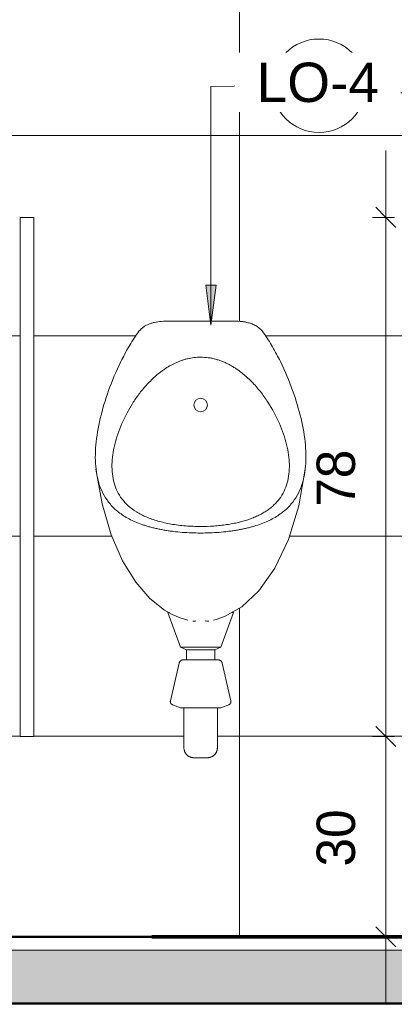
# Model space of a CAD drawing. Header units: metres. Extents: x -7.1 to 31.6, y -21.1 to 8.5.
# Tile 19 of 44: x 8.442 to 9.003, y -0.101 to 1.374. Entities that reach past the tile are written whole.
import ezdxf

# ---------------------------------------------------------------- set-up
doc = ezdxf.new("R2010")
doc.units = ezdxf.units.M
doc.linetypes.add('IMPORT-HIDDEN _4_', pattern=[0.005, 0.003333, -0.001667])
doc.linetypes.add('IMPORT-HIDDEN2 _4_', pattern=[0.0025, 0.001667, -0.000833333])
doc.layers.get('DEFPOINTS').update_dxf_attribs({"lineweight": 18})
for name, color, linetype, lineweight in [('A-ANNO-DIMS', 211, 'Continuous', 9), ('A-ANNO-DIMS-20', 211, 'Continuous', 9), ('A-ANNO-KEYN', 231, 'Continuous', 9), ('A-FLOR', 192, 'Continuous', 18), ('A-FLOR-MCUT', 51, 'Continuous', 18), ('A-FLOR-PATT', 8, 'Continuous', 18), ('A-WALL', 113, 'Continuous', 18), ('A-WALL-PATT', 111, 'Continuous', 35), ('ARQ-ALV-MEDIA', 7, 'Continuous', 18), ('ARQ-IND-SIMB', 7, 'Continuous', 18), ('ARQ-LAY-EQUIP', 7, 'Continuous', 18), ('ARQ-PISO-DESN', 7, 'Continuous', 18), ('ARQ-PROJECAO', 7, 'IMPORT-HIDDEN _4_', 18), ('base', 7, 'Continuous', 18), ('corpo', 250, 'Continuous', 25), ('COTAS', 7, 'Continuous', 18), ('cubas', 7, 'Continuous', 18), ('DETALHE', 7, 'Continuous', 18), ('DETALHES_CTR35', 7, 'Continuous', 18), ('ESQUADRIAS', 10, 'Continuous', 35), ('P-SANR-FIXT', 6, 'Continuous', 18), ('PAREDES', 50, 'Continuous', 70), ('Projeto da acquasoft Caldas NovasMOD_dwg', 8, 'Continuous', 18), ('sobre-tampo', 250, 'Continuous', 25)]:
    doc.layers.add(name, color=color, linetype=linetype, lineweight=lineweight)
doc.styles.add('Arial_2', font='arial.ttf', dxfattribs={"height": 0.059012})
doc.styles.add('Century Gothic_5', font='GOTHIC.TTF', dxfattribs={"height": 0.057484})
doc.dimstyles.new('_Cotas_detalhamento_3_mm_1', dxfattribs={"dimscale": 0.3048, "dimtxt": 0.06, "dimasz": 0.098425, "dimexe": 0.065617, "dimexo": 0.19685, "dimgap": 0.098425, "dimtad": 1, "dimdec": 0, "dimlfac": 100, "dimzin": 0, "dimdsep": 46, "dimtxsty": 'Century Gothic_5', "dimblk1": 'OBLIQUE', "dimblk2": 'OBLIQUE', "dimsah": 1, "dimcen": 0.09, "dimdle": 0.328084, "dimazin": 0, "dimtfac": 1, "dimtdec": 4, "dimtix": 1, "dimtmove": 0, "dimatfit": 3, "dimfxl": 1, "dimtvp": 1, "dimtolj": 1, "dimtzin": 0, "dimarcsym": 2})
doc.dimstyles.new('_Cotas_detalhamento_3_mm_2', dxfattribs={"dimscale": 0.3048, "dimtxt": 0.06, "dimasz": 0.098425, "dimexe": 0.065617, "dimexo": 0.19685, "dimgap": 0.098425, "dimtad": 1, "dimdec": 0, "dimlfac": 100, "dimzin": 0, "dimdsep": 46, "dimtxsty": 'Century Gothic_5', "dimblk1": 'OBLIQUE', "dimblk2": 'OBLIQUE', "dimsah": 1, "dimcen": 0.09, "dimdle": 0.328084, "dimazin": 0, "dimtfac": 1, "dimtdec": 4, "dimtix": 1, "dimtmove": 0, "dimatfit": 3, "dimfxl": 1, "dimtvp": 1, "dimtolj": 1, "dimtzin": 0, "dimarcsym": 2})

# ---------------------------------------------------------------- blocks, each defined once
blk = doc.blocks.new('Projeto da acquasoft Caldas NovasMOD_dwg_buffet-V5-Vista G_')
at = {"layer": 'base'}
for p, q in [((2.8215, 0), (5.8041, 0)), ((6.6102, 0), (3.6276, 0))]:
    blk.add_line(p, q, dxfattribs=at)
at = {"layer": 'corpo'}
for p, q in [((2.7866, 0), (5.7966, 0)), ((6.6451, 0), (3.6351, 0))]:
    blk.add_line(p, q, dxfattribs=at)
at = {"layer": 'COTAS'}
for p, q in [((2.7289, 0), (5.7836, 0)), ((6.7028, 0), (3.6481, 0)), ((4.4002, 0), (4.4293, 0)), ((4.4293, 0), (4.4002, 0)), ((4.5498, 0), (4.5789, 0)), ((4.5789, 0), (4.5498, 0))]:
    blk.add_line(p, q, dxfattribs=at)
at = {"layer": 'cubas', "flags": 128}
for points in [[(4.1431, 0), (3.9557, 0), (4.182, 0), (4.3694, 0)], [(4.2067, 0), (4.0194, 0), (4.2456, 0), (4.433, 0)], [(4.3517, 0), (4.1643, 0), (4.3906, 0), (4.578, 0)], [(4.4153, 0), (4.228, 0), (4.4542, 0), (4.6416, 0)], [(4.5603, 0), (4.3729, 0), (4.5992, 0), (4.7866, 0)], [(4.6239, 0), (4.4366, 0), (4.6628, 0), (4.8502, 0)], [(4.7689, 0), (4.5815, 0), (4.8078, 0), (4.9952, 0)], [(4.8325, 0), (4.6451, 0), (4.8714, 0), (5.0588, 0)], [(4.9775, 0), (4.7901, 0), (5.0164, 0), (5.2038, 0)]]:
    blk.add_lwpolyline(points, close=True, dxfattribs=at)
at = {"layer": 'sobre-tampo', "flags": 128}
for points in [[(4.6381, 0), (3.6835, 0), (3.4714, 0), (4.4259, 0)], [(5.0058, 0), (5.9604, 0), (5.7482, 0), (4.7936, 0)]]:
    blk.add_lwpolyline(points, close=True, dxfattribs=at)
at = {"layer": 'sobre-tampo', "linetype": 'IMPORT-HIDDEN2 _4_', "flags": 128}
blk.add_lwpolyline([(5.1295, 0), (4.9174, 0), (4.3022, 0), (4.5143, 0)], close=True, dxfattribs=at)
blk = doc.blocks.new('Projeto da acquasoft Caldas NovasMOD_dwg-1411832-Vista G_')
at = {"layer": 'ARQ-ALV-MEDIA'}
for p, q in [((3.9543, 0), (4.6855, 0)), ((6.4941, 0), (3.9559, 0)), ((4.0601, 0), (6.5982, 0)), ((4.312, 0), (4.2921, 0)), ((4.312, 0), (4.2921, 0)), ((4.6108, 0), (4.6855, 0))]:
    blk.add_line(p, q, dxfattribs=at)
at = {"layer": 'ARQ-ALV-MEDIA', "flags": 128}
for points in [[(3.9385, 0), (3.6397, 0), (3.565, 0), (3.6397, 0), (3.9572, 0), (4.3098, 0)], [(3.872, 0), (3.6479, 0), (3.8677, 0), (4.2921, 0)], [(3.9543, 0), (3.8796, 0), (3.8049, 0), (4.5361, 0), (3.8049, 0)]]:
    blk.add_lwpolyline(points, dxfattribs=at)
blk.add_lwpolyline([(4.312, 0), (4.6108, 0), (4.312, 0), (4.2456, 0), (4.4697, 0), (4.2456, 0)], close=True, dxfattribs=at)
at = {"layer": 'ARQ-IND-SIMB'}
blk.add_line((7.0776, 0), (0.5769, 0), dxfattribs=at)
blk.add_line((7.0776, 0), (0.5769, 0), dxfattribs=at)
at = {"layer": 'ARQ-LAY-EQUIP'}
for p, q in [((6.934, 0), (1.3606, 0)), ((4.6573, 0), (3.7313, 0)), ((4.7685, 0), (3.8425, 0))]:
    blk.add_line(p, q, dxfattribs=at)
at = {"layer": 'ARQ-LAY-EQUIP', "flags": 128}
for points in [[(6.934, 0), (1.3606, 0), (0.5769, 0)], [(5.2223, 0), (6.4825, 0), (6.0127, 0), (4.5671, 0)]]:
    blk.add_lwpolyline(points, dxfattribs=at)
at = {"layer": 'ARQ-PISO-DESN'}
for p, q in [((6.584, 0), (0.5769, 0)), ((6.934, 0), (1.404, 0)), ((4.484, 0), (3.434, 0)), ((3.434, 0), (7.0776, 0))]:
    blk.add_line(p, q, dxfattribs=at)
at = {"layer": 'ARQ-PISO-DESN', "flags": 128}
blk.add_lwpolyline([(1.75, 0), (4.8187, 0)], close=True, dxfattribs=at)
at = {"layer": 'ARQ-PROJECAO'}
for p, q in [((7.0776, 0), (1.684, 0)), ((7.0776, 0), (1.684, 0)), ((6.934, 0), (1.684, 0)), ((3.804, 0), (7.0776, 0))]:
    blk.add_line(p, q, dxfattribs=at)
at = {"layer": 'DEFPOINTS'}
blk.add_line((6.934, 0), (0.5769, 0), dxfattribs=at)
at = {"layer": 'DEFPOINTS', "flags": 128}
blk.add_lwpolyline([(1.154, 0), (5.084, 0), (5.284, 0)], dxfattribs=at)
at = {"layer": 'DETALHE'}
for p, q in [((0.584, 0), (7.0776, 0)), ((7.0776, 0), (0.734, 0)), ((7.0776, 0), (0.734, 0)), ((0.734, 0), (6.934, 0))]:
    blk.add_line(p, q, dxfattribs=at)
at = {"layer": 'DETALHES_CTR35'}
for p, q in [((6.934, 0), (0.584, 0)), ((0.584, 0), (6.934, 0)), ((6.934, 0), (0.6278, 0)), ((6.934, 0), (0.6278, 0)), ((6.934, 0), (0.7106, 0)), ((6.934, 0), (0.734, 0)), ((0.734, 0), (6.934, 0)), ((5.784, 0), (0.734, 0)), ((0.734, 0), (5.784, 0)), ((6.584, 0), (0.734, 0)), ((5.7836, 0), (2.7289, 0)), ((5.784, 0), (3.534, 0)), ((5.784, 0), (3.534, 0)), ((5.784, 0), (3.534, 0)), ((5.234, 0), (4.109, 0)), ((4.4378, 0), (4.4204, 0)), ((4.4204, 0), (4.4378, 0)), ((4.4378, 0), (4.4204, 0)), ((4.4204, 0), (4.4378, 0)), ((4.4936, 0), (4.4378, 0)), ((4.4378, 0), (4.4936, 0)), ((4.4936, 0), (4.4378, 0)), ((4.4378, 0), (4.4936, 0)), ((4.5713, 0), (4.4936, 0)), ((4.4936, 0), (4.5713, 0)), ((4.5713, 0), (4.4936, 0)), ((4.4936, 0), (4.5713, 0)), ((4.6704, 0), (4.5713, 0)), ((4.5713, 0), (4.6704, 0)), ((4.6704, 0), (4.5713, 0)), ((4.5713, 0), (4.6704, 0)), ((4.6704, 0), (4.7695, 0)), ((4.7695, 0), (4.6704, 0)), ((4.6704, 0), (4.7695, 0)), ((4.7695, 0), (4.6704, 0)), ((4.7695, 0), (4.8472, 0)), ((4.8472, 0), (4.7695, 0)), ((4.7695, 0), (4.8472, 0)), ((4.8472, 0), (4.7695, 0)), ((4.8472, 0), (4.903, 0))]:
    blk.add_line(p, q, dxfattribs=at)
at = {"layer": 'DETALHES_CTR35', "flags": 128}
blk.add_lwpolyline([(0.5769, 0), (6.934, 0), (0.584, 0)], dxfattribs=at)
for points in [[(0.6278, 0), (6.934, 0)], [(5.5855, 0), (1.2655, 0), (1.114, 0), (1.2625, 0), (5.5825, 0), (5.734, 0)], [(5.5855, 0), (1.2655, 0), (1.114, 0), (1.2625, 0), (5.5825, 0), (5.734, 0)]]:
    blk.add_lwpolyline(points, close=True, dxfattribs=at)
at = {"layer": 'ESQUADRIAS'}
for p, q in [((6.584, 0), (1.584, 0)), ((6.584, 0), (1.584, 0)), ((4.6999, 0), (3.7739, 0)), ((4.7258, 0), (3.7998, 0)), ((3.9942, 0), (6.534, 0)), ((6.5583, 0), (4.0185, 0))]:
    blk.add_line(p, q, dxfattribs=at)
at = {"layer": 'ESQUADRIAS', "flags": 128}
blk.add_lwpolyline([(4.9051, 0), (3.8822, 0), (3.8589, 0), (4.8818, 0)], dxfattribs=at)
at = {"layer": 'PAREDES'}
for p, q in [((4.484, 0), (5.484, 0)), ((5.484, 0), (4.484, 0)), ((5.484, 0), (4.484, 0)), ((4.484, 0), (5.484, 0)), ((5.484, 0), (4.484, 0)), ((4.484, 0), (5.484, 0)), ((5.334, 0), (4.634, 0)), ((4.634, 0), (5.334, 0)), ((5.334, 0), (4.634, 0)), ((4.634, 0), (5.334, 0)), ((5.084, 0), (4.634, 0)), ((4.634, 0), (5.334, 0)), ((4.9538, 0), (4.6573, 0))]:
    blk.add_line(p, q, dxfattribs=at)
at = {"layer": 'PAREDES', "flags": 128}
blk.add_lwpolyline([(4.9184, 0), (4.8187, 0), (4.9307, 0), (4.8187, 0), (4.9184, 0), (5.0435, 0)], close=True, dxfattribs=at)
blk.add_blockref('Projeto da acquasoft Caldas NovasMOD_dwg_buffet-V5-Vista G_', (0, 0))
blk = doc.blocks.new('MICTORIO - MICTORIO-417638-Vista G_')
at = {"layer": 'P-SANR-FIXT'}
for p, q in [((4.6058, 0.9224), (4.5088, 0.9224)), ((4.5082, 0.4856), (4.527, 0.4339)), ((4.5082, 0.4856), (4.5105, 0.4856)), ((4.5876, 0.4339), (4.6064, 0.4856)), ((4.6038, 0.4856), (4.6064, 0.4856)), ((4.527, 0.4339), (4.5362, 0.43)), ((4.527, 0.4339), (4.5573, 0.4339)), ((4.5362, 0.43), (4.5362, 0.415)), ((4.5362, 0.43), (4.5573, 0.43)), ((4.5573, 0.4339), (4.5876, 0.4339)), ((4.5573, 0.43), (4.5784, 0.43)), ((4.5784, 0.43), (4.5876, 0.4339)), ((4.5784, 0.415), (4.5784, 0.43)), ((4.525, 0.4099), (4.512, 0.3534)), ((4.6026, 0.3534), (4.5895, 0.4099)), ((4.5151, 0.3475), (4.5273, 0.3431)), ((4.5273, 0.3431), (4.5573, 0.3431)), ((4.5323, 0.3431), (4.5323, 0.2831)), ((4.5573, 0.3431), (4.5873, 0.3431)), ((4.5823, 0.2831), (4.5823, 0.3431)), ((4.5873, 0.3431), (4.5994, 0.3475))]:
    blk.add_line(p, q, dxfattribs=at)
at = {"layer": 'P-SANR-FIXT', "flags": 128}
for points in [[(4.5383, 0.4744), (4.5265, 0.4778), (4.5148, 0.4827), (4.5033, 0.4892), (4.4812, 0.5069), (4.46, 0.5314), (4.4404, 0.5632), (4.4233, 0.6024), (4.4096, 0.6486), (4.4006, 0.7007)], [(4.7139, 0.7007), (4.7042, 0.6454), (4.6886, 0.5951), (4.6681, 0.5522), (4.6443, 0.5185), (4.6187, 0.4944), (4.5928, 0.4796), (4.5805, 0.4754), (4.5763, 0.4744)], [(4.5458, 0.4729), (4.5469, 0.4729), (4.5492, 0.473), (4.5502, 0.4731)], [(4.5642, 0.4731), (4.5665, 0.473), (4.5688, 0.4729), (4.5696, 0.4729)], [(4.525, 0.4099), (4.5251, 0.4102), (4.5251, 0.4104), (4.5252, 0.4107), (4.5253, 0.4109), (4.5254, 0.4112), (4.5255, 0.4114), (4.5257, 0.4116), (4.5258, 0.4118), (4.5259, 0.4121), (4.5261, 0.4123), (4.5262, 0.4125), (4.5264, 0.4127), (4.5266, 0.4129), (4.5268, 0.4131), (4.527, 0.4133), (4.5272, 0.4134), (4.5274, 0.4136), (4.5276, 0.4138), (4.5278, 0.4139), (4.528, 0.4141), (4.5282, 0.4142), (4.5285, 0.4143), (4.5287, 0.4144), (4.5289, 0.4145), (4.5292, 0.4146), (4.5294, 0.4147), (4.5297, 0.4148), (4.5299, 0.4148), (4.5302, 0.4149), (4.5305, 0.4149), (4.5307, 0.415), (4.531, 0.415), (4.5313, 0.415), (4.5314, 0.415)], [(4.5573, 0.415), (4.5562, 0.415), (4.5552, 0.415), (4.5542, 0.415), (4.5532, 0.415), (4.5521, 0.415), (4.5511, 0.415), (4.5501, 0.415), (4.5491, 0.415), (4.5482, 0.415), (4.5472, 0.415), (4.5463, 0.415), (4.5453, 0.415), (4.5444, 0.415), (4.5435, 0.415), (4.5427, 0.415), (4.5418, 0.415), (4.541, 0.415), (4.5402, 0.415), (4.5395, 0.415), (4.5387, 0.415), (4.538, 0.415), (4.5373, 0.415), (4.5367, 0.415), (4.5361, 0.415), (4.5355, 0.415), (4.535, 0.415), (4.5345, 0.415), (4.534, 0.415), (4.5336, 0.415), (4.5332, 0.415), (4.5328, 0.415), (4.5325, 0.415), (4.5322, 0.415), (4.532, 0.415), (4.5318, 0.415), (4.5316, 0.415), (4.5315, 0.415), (4.5314, 0.415), (4.5314, 0.415), (4.5314, 0.415)], [(4.5314, 0.415), (4.5314, 0.415), (4.5315, 0.415), (4.5316, 0.415), (4.5317, 0.415), (4.5319, 0.415), (4.5321, 0.415), (4.5324, 0.415), (4.5327, 0.415), (4.5331, 0.415), (4.5335, 0.415), (4.5339, 0.415), (4.5343, 0.415), (4.5348, 0.415), (4.5354, 0.415), (4.5359, 0.415), (4.5365, 0.415), (4.5372, 0.415)], [(4.5831, 0.415), (4.5831, 0.415), (4.5831, 0.415), (4.583, 0.415), (4.5828, 0.415), (4.5826, 0.415), (4.5824, 0.415), (4.5821, 0.415), (4.5818, 0.415), (4.5815, 0.415), (4.5811, 0.415), (4.5807, 0.415), (4.5802, 0.415), (4.5797, 0.415), (4.5792, 0.415), (4.5786, 0.415), (4.578, 0.415), (4.5774, 0.415), (4.5767, 0.415), (4.576, 0.415), (4.5753, 0.415), (4.5745, 0.415), (4.5738, 0.415), (4.5729, 0.415), (4.5721, 0.415), (4.5712, 0.415), (4.5704, 0.415), (4.5695, 0.415), (4.5685, 0.415), (4.5676, 0.415), (4.5666, 0.415), (4.5657, 0.415), (4.5647, 0.415), (4.5637, 0.415), (4.5627, 0.415), (4.5617, 0.415), (4.5606, 0.415), (4.5596, 0.415), (4.5586, 0.415), (4.5576, 0.415), (4.5573, 0.415)], [(4.5776, 0.415), (4.5779, 0.415), (4.5785, 0.415), (4.579, 0.415), (4.5796, 0.415), (4.5801, 0.415), (4.5806, 0.415), (4.581, 0.415), (4.5814, 0.415), (4.5817, 0.415), (4.5821, 0.415), (4.5823, 0.415), (4.5826, 0.415), (4.5828, 0.415), (4.5829, 0.415), (4.583, 0.415), (4.5831, 0.415), (4.5831, 0.415), (4.5831, 0.415)], [(4.5831, 0.415), (4.5834, 0.415), (4.5837, 0.415), (4.5839, 0.415), (4.5842, 0.4149), (4.5844, 0.4149), (4.5847, 0.4148), (4.585, 0.4147), (4.5852, 0.4147), (4.5855, 0.4146), (4.5857, 0.4145), (4.5859, 0.4144), (4.5862, 0.4143), (4.5864, 0.4141), (4.5866, 0.414), (4.5868, 0.4139), (4.5871, 0.4137), (4.5873, 0.4135), (4.5875, 0.4134), (4.5877, 0.4132), (4.5879, 0.413), (4.588, 0.4128), (4.5882, 0.4126), (4.5884, 0.4124), (4.5885, 0.4122), (4.5887, 0.412), (4.5888, 0.4118), (4.5889, 0.4115), (4.5891, 0.4113), (4.5892, 0.4111), (4.5893, 0.4108), (4.5894, 0.4106), (4.5894, 0.4103), (4.5895, 0.4101), (4.5895, 0.4099)], [(4.5151, 0.3475), (4.5149, 0.3476), (4.5147, 0.3477), (4.5146, 0.3478), (4.5144, 0.3479), (4.5142, 0.348), (4.514, 0.3481), (4.5139, 0.3482), (4.5137, 0.3483), (4.5136, 0.3485), (4.5134, 0.3486), (4.5133, 0.3487), (4.5131, 0.3489), (4.513, 0.349), (4.5129, 0.3492), (4.5128, 0.3493), (4.5126, 0.3495), (4.5125, 0.3497), (4.5124, 0.3498), (4.5123, 0.35), (4.5123, 0.3502), (4.5122, 0.3504), (4.5121, 0.3506), (4.5121, 0.3508), (4.512, 0.351), (4.5119, 0.3511), (4.5119, 0.3513), (4.5119, 0.3515), (4.5119, 0.3517), (4.5118, 0.3519), (4.5118, 0.3521), (4.5118, 0.3523), (4.5118, 0.3525), (4.5119, 0.3527), (4.5119, 0.3529), (4.5119, 0.3531), (4.5119, 0.3533), (4.512, 0.3534)], [(4.6026, 0.3534), (4.6026, 0.3532), (4.6027, 0.353), (4.6027, 0.3528), (4.6027, 0.3526), (4.6027, 0.3524), (4.6027, 0.3522), (4.6027, 0.352), (4.6027, 0.3518), (4.6027, 0.3516), (4.6026, 0.3514), (4.6026, 0.3512), (4.6026, 0.351), (4.6025, 0.3508), (4.6024, 0.3506), (4.6024, 0.3504), (4.6023, 0.3502), (4.6022, 0.3501), (4.6021, 0.3499), (4.602, 0.3497), (4.6019, 0.3495), (4.6018, 0.3494), (4.6017, 0.3492), (4.6016, 0.3491), (4.6014, 0.3489), (4.6013, 0.3488), (4.6012, 0.3486), (4.601, 0.3485), (4.6009, 0.3484), (4.6007, 0.3482), (4.6005, 0.3481), (4.6004, 0.348), (4.6002, 0.3479), (4.6, 0.3478), (4.5998, 0.3477), (4.5997, 0.3476), (4.5995, 0.3476), (4.5994, 0.3475)], [(4.5473, 0.2681), (4.5467, 0.2681), (4.5461, 0.2682), (4.5455, 0.2682), (4.5449, 0.2683), (4.5443, 0.2684), (4.5437, 0.2686), (4.5431, 0.2687), (4.5426, 0.2689), (4.542, 0.2691), (4.5414, 0.2693), (4.5409, 0.2696), (4.5403, 0.2698), (4.5398, 0.2701), (4.5393, 0.2704), (4.5388, 0.2707), (4.5383, 0.2711), (4.5378, 0.2715), (4.5374, 0.2718), (4.5369, 0.2722), (4.5365, 0.2727), (4.5361, 0.2731), (4.5357, 0.2736), (4.5353, 0.274), (4.535, 0.2745), (4.5347, 0.275), (4.5343, 0.2755), (4.534, 0.2761), (4.5338, 0.2766), (4.5335, 0.2771), (4.5333, 0.2777), (4.5331, 0.2783), (4.5329, 0.2788), (4.5327, 0.2794), (4.5326, 0.28), (4.5325, 0.2806), (4.5324, 0.2812), (4.5323, 0.2818), (4.5323, 0.2824), (4.5323, 0.283), (4.5323, 0.2831)], [(4.5823, 0.2831), (4.5823, 0.2825), (4.5822, 0.2819), (4.5822, 0.2813), (4.5821, 0.2807), (4.582, 0.2801), (4.5818, 0.2796), (4.5817, 0.279), (4.5815, 0.2784), (4.5813, 0.2778), (4.5811, 0.2773), (4.5808, 0.2767), (4.5806, 0.2762), (4.5803, 0.2757), (4.58, 0.2752), (4.5797, 0.2747), (4.5793, 0.2742), (4.5789, 0.2737), (4.5786, 0.2732), (4.5781, 0.2728), (4.5777, 0.2724), (4.5773, 0.272), (4.5768, 0.2716), (4.5764, 0.2712), (4.5759, 0.2708), (4.5754, 0.2705), (4.5749, 0.2702), (4.5743, 0.2699), (4.5738, 0.2696), (4.5733, 0.2694), (4.5727, 0.2691), (4.5721, 0.2689), (4.5716, 0.2688), (4.571, 0.2686), (4.5704, 0.2685), (4.5698, 0.2683), (4.5692, 0.2683), (4.5686, 0.2682), (4.568, 0.2681), (4.5674, 0.2681), (4.5673, 0.2681)], [(4.5573, 0.2681), (4.5569, 0.2681), (4.5565, 0.2681), (4.5561, 0.2681), (4.5557, 0.2681), (4.5553, 0.2681), (4.5549, 0.2681), (4.5545, 0.2681), (4.5541, 0.2681), (4.5538, 0.2681), (4.5534, 0.2681), (4.553, 0.2681), (4.5527, 0.2681), (4.5523, 0.2681), (4.552, 0.2681), (4.5516, 0.2681), (4.5513, 0.2681), (4.551, 0.2681), (4.5507, 0.2681), (4.5504, 0.2681), (4.5501, 0.2681), (4.5498, 0.2681), (4.5496, 0.2681), (4.5493, 0.2681), (4.5491, 0.2681), (4.5489, 0.2681), (4.5486, 0.2681), (4.5485, 0.2681), (4.5483, 0.2681), (4.5481, 0.2681), (4.548, 0.2681), (4.5478, 0.2681), (4.5477, 0.2681), (4.5476, 0.2681), (4.5475, 0.2681), (4.5474, 0.2681), (4.5474, 0.2681), (4.5473, 0.2681), (4.5473, 0.2681), (4.5473, 0.2681), (4.5473, 0.2681)], [(4.5473, 0.2681), (4.5473, 0.2681), (4.5473, 0.2681), (4.5473, 0.2681), (4.5474, 0.2681), (4.5475, 0.2681), (4.5476, 0.2681), (4.5477, 0.2681), (4.5478, 0.2681), (4.5479, 0.2681), (4.5481, 0.2681), (4.5482, 0.2681), (4.5484, 0.2681), (4.5486, 0.2681), (4.5488, 0.2681), (4.549, 0.2681), (4.5493, 0.2681), (4.5495, 0.2681), (4.5498, 0.2681), (4.55, 0.2681), (4.5503, 0.2681), (4.5506, 0.2681), (4.5509, 0.2681), (4.5512, 0.2681), (4.5515, 0.2681), (4.5519, 0.2681), (4.5522, 0.2681), (4.5526, 0.2681), (4.5529, 0.2681), (4.5533, 0.2681), (4.5537, 0.2681), (4.554, 0.2681), (4.5544, 0.2681), (4.5548, 0.2681), (4.5552, 0.2681), (4.5556, 0.2681), (4.556, 0.2681), (4.5564, 0.2681), (4.5568, 0.2681), (4.5572, 0.2681), (4.5573, 0.2681)], [(4.5573, 0.2681), (4.5577, 0.2681), (4.5581, 0.2681), (4.5585, 0.2681), (4.5589, 0.2681), (4.5593, 0.2681), (4.5597, 0.2681), (4.56, 0.2681), (4.5604, 0.2681), (4.5608, 0.2681), (4.5612, 0.2681), (4.5615, 0.2681), (4.5619, 0.2681), (4.5622, 0.2681), (4.5626, 0.2681), (4.5629, 0.2681), (4.5632, 0.2681), (4.5636, 0.2681), (4.5639, 0.2681), (4.5642, 0.2681), (4.5644, 0.2681), (4.5647, 0.2681), (4.565, 0.2681), (4.5652, 0.2681), (4.5655, 0.2681), (4.5657, 0.2681), (4.5659, 0.2681), (4.5661, 0.2681), (4.5663, 0.2681), (4.5664, 0.2681), (4.5666, 0.2681), (4.5667, 0.2681), (4.5669, 0.2681), (4.567, 0.2681), (4.5671, 0.2681), (4.5671, 0.2681), (4.5672, 0.2681), (4.5672, 0.2681), (4.5673, 0.2681), (4.5673, 0.2681), (4.5673, 0.2681)], [(4.5673, 0.2681), (4.5673, 0.2681), (4.5672, 0.2681), (4.5672, 0.2681), (4.5671, 0.2681), (4.5671, 0.2681), (4.567, 0.2681), (4.5669, 0.2681), (4.5668, 0.2681), (4.5666, 0.2681), (4.5665, 0.2681), (4.5663, 0.2681), (4.5661, 0.2681), (4.566, 0.2681), (4.5657, 0.2681), (4.5655, 0.2681), (4.5653, 0.2681), (4.565, 0.2681), (4.5648, 0.2681), (4.5645, 0.2681), (4.5642, 0.2681), (4.5639, 0.2681), (4.5636, 0.2681), (4.5633, 0.2681), (4.563, 0.2681), (4.5627, 0.2681), (4.5623, 0.2681), (4.562, 0.2681), (4.5616, 0.2681), (4.5613, 0.2681), (4.5609, 0.2681), (4.5605, 0.2681), (4.5601, 0.2681), (4.5598, 0.2681), (4.5594, 0.2681), (4.559, 0.2681), (4.5586, 0.2681), (4.5582, 0.2681), (4.5578, 0.2681), (4.5574, 0.2681), (4.5573, 0.2681)]]:
    blk.add_lwpolyline(points, dxfattribs=at)
at = {"layer": 'P-SANR-FIXT'}
for start, end in [(0, 180), (180, 0)]:
    blk.add_arc((4.5573, 0.7967), 0.01, start, end, dxfattribs=at)
for points, knots in [([(4.4631, 0.905), (4.4653, 0.9079), (4.4689, 0.9116), (4.4742, 0.9154), (4.4786, 0.9176), (4.4825, 0.919), (4.4856, 0.9199), (4.4905, 0.9211), (4.4991, 0.9223), (4.5073, 0.9224), (4.5121, 0.9223)], [-1, -1, -1, -1, -0.8928571, -0.8392857, -0.7857143, -0.7321429, -0.7053571, -0.6785714, -0.5714286, -0.4285714, -0.4285714, -0.4285714, -0.4285714]), ([(4.6024, 0.9223), (4.6072, 0.9224), (4.6143, 0.9223), (4.6233, 0.9212), (4.6287, 0.92), (4.6328, 0.9187), (4.6359, 0.9175), (4.6389, 0.9161), (4.6445, 0.9128), (4.6485, 0.9089), (4.6514, 0.905)], [-0.5714286, -0.5714286, -0.5714286, -0.5714286, -0.4285714, -0.3571429, -0.2857143, -0.25, -0.2142857, -0.1785714, -0.1428571, 0, 0, 0, 0]), ([(4.5573, 0.6049), (4.5526, 0.6049), (4.5433, 0.605), (4.5298, 0.6058), (4.5187, 0.6069), (4.51, 0.6081), (4.5036, 0.6091), (4.4975, 0.6102), (4.4914, 0.6115), (4.4856, 0.6128), (4.4799, 0.6143), (4.4744, 0.616), (4.4674, 0.6183), (4.4558, 0.6229), (4.4414, 0.6305), (4.4274, 0.6415), (4.4166, 0.6541), (4.4087, 0.6683), (4.4033, 0.6837), (4.3993, 0.7059), (4.3993, 0.7363), (4.4061, 0.7761), (4.4186, 0.8184), (4.4339, 0.8547), (4.4492, 0.8837), (4.4583, 0.898), (4.4631, 0.905)], [-1, -1, -1, -1, -0.975, -0.95, -0.925, -0.9125, -0.9, -0.8875, -0.875, -0.8625, -0.85, -0.8375, -0.825, -0.8, -0.75, -0.7, -0.65, -0.6, -0.55, -0.5, -0.4, -0.3, -0.2, -0.1, -0.05, 0, 0, 0, 0]), ([(4.6514, 0.905), (4.6563, 0.898), (4.6653, 0.8837), (4.6807, 0.8547), (4.6959, 0.8184), (4.7085, 0.7761), (4.7152, 0.7363), (4.7153, 0.7059), (4.7112, 0.6837), (4.7059, 0.6683), (4.698, 0.6541), (4.6872, 0.6415), (4.6732, 0.6305), (4.6587, 0.6229), (4.6455, 0.6177), (4.6365, 0.6148), (4.629, 0.6128), (4.6231, 0.6115), (4.6171, 0.6102), (4.6109, 0.6091), (4.6046, 0.6081), (4.5959, 0.6069), (4.5848, 0.6058), (4.5712, 0.605), (4.562, 0.6049), (4.5573, 0.6049)], [-1, -1, -1, -1, -0.95, -0.9, -0.8, -0.7, -0.6, -0.5, -0.45, -0.4, -0.35, -0.3, -0.25, -0.2, -0.175, -0.15, -0.1375, -0.125, -0.1125, -0.1, -0.0875, -0.075, -0.05, -0.025, 0, 0, 0, 0]), ([(4.5573, 0.6147), (4.5496, 0.6147), (4.5384, 0.6151), (4.5237, 0.6166), (4.5131, 0.6182), (4.503, 0.6203), (4.4901, 0.6235), (4.4755, 0.6287), (4.4606, 0.6364), (4.4485, 0.6455), (4.439, 0.6559), (4.4297, 0.6712), (4.4238, 0.6929), (4.4246, 0.7218), (4.4322, 0.7529), (4.4435, 0.779), (4.4551, 0.7991), (4.463, 0.8106), (4.4701, 0.8196), (4.4758, 0.8262), (4.4819, 0.8326), (4.4884, 0.8389), (4.4942, 0.8438), (4.4991, 0.8475), (4.5042, 0.8511), (4.5094, 0.8545), (4.515, 0.8575), (4.5207, 0.8603), (4.5267, 0.8628), (4.5329, 0.8649), (4.5392, 0.8665), (4.5472, 0.8679), (4.5539, 0.8683), (4.5573, 0.8684)], [0, 0, 0, 0, 0.043478, 0.065217, 0.086957, 0.108696, 0.130435, 0.173913, 0.217391, 0.26087, 0.304348, 0.347826, 0.434783, 0.521739, 0.608696, 0.695652, 0.733696, 0.771739, 0.790761, 0.809783, 0.828804, 0.847826, 0.866848, 0.876359, 0.88587, 0.904891, 0.914402, 0.923913, 0.942935, 0.952446, 0.961957, 0.980978, 1, 1, 1, 1]), ([(4.5573, 0.8684), (4.5611, 0.8683), (4.5668, 0.8679), (4.5742, 0.8667), (4.5796, 0.8654), (4.5849, 0.8638), (4.5902, 0.8619), (4.5953, 0.8596), (4.6002, 0.8572), (4.6049, 0.8546), (4.6094, 0.8517), (4.6138, 0.8487), (4.6181, 0.8455), (4.6222, 0.8423), (4.6274, 0.8377), (4.6336, 0.8318), (4.6404, 0.8244), (4.6489, 0.8142), (4.6619, 0.7958), (4.6762, 0.7689), (4.687, 0.7372), (4.6913, 0.707), (4.6888, 0.684), (4.6825, 0.6674), (4.6758, 0.6563), (4.6687, 0.6483), (4.6622, 0.6427), (4.6569, 0.6387), (4.651, 0.635), (4.6446, 0.6316), (4.6377, 0.6285), (4.6278, 0.6246), (4.617, 0.6215), (4.6053, 0.6189), (4.5962, 0.6174), (4.5867, 0.6162), (4.5739, 0.615), (4.564, 0.6147), (4.5573, 0.6147)], [0, 0, 0, 0, 0.021739, 0.032609, 0.043478, 0.054348, 0.065217, 0.076087, 0.086957, 0.097826, 0.108696, 0.119565, 0.130435, 0.141304, 0.152174, 0.173913, 0.195652, 0.217391, 0.26087, 0.347826, 0.434783, 0.521739, 0.608696, 0.652174, 0.695652, 0.733696, 0.752717, 0.771739, 0.790761, 0.809783, 0.828804, 0.847826, 0.88587, 0.904891, 0.923913, 0.942935, 0.961957, 1, 1, 1, 1])]:
    blk.add_open_spline(points, degree=3, knots=knots, dxfattribs=at)
blk = doc.blocks.new('DIMBLOCK36-Vista G_')
at = {"layer": 'A-ANNO-DIMS-20', "lineweight": 18}
for p, q in [((8.9905, 0.3), (8.9755, 0.315)), ((8.9905, 0.3), (9.0055, 0.285)), ((8.9905, 0), (8.9755, 0.015)), ((8.9905, 0), (9.0055, -0.015))]:
    blk.add_line(p, q, dxfattribs=at)
at = {"layer": 'A-ANNO-DIMS-20'}
for p, q in [((9.0033, 0.3), (8.9705, 0.3)), ((8.9905, -0.1), (8.9905, 0.3)), ((8.9905, 0.3), (9.0033, 0.3)), ((9.0293, 0), (8.9705, 0)), ((8.9905, 0), (9.0293, 0))]:
    blk.add_line(p, q, dxfattribs=at)
at = {"layer": 'A-ANNO-DIMS-20', "color": 0, "insert": (8.8869, 0.1052), "char_height": 0.05748, "width": 0.107429, "attachment_point": 1, "rotation": 90, "line_spacing_factor": 0.984117, "style": 'Century Gothic_5'}
blk.add_mtext('30', dxfattribs=at)
blk = doc.blocks.new('_Oblique')
at = {"color": 0, "linetype": 'ByBlock', "lineweight": -2}
blk.add_line((-0.5, -0.5), (0.5, 0.5), dxfattribs=at)
blk = doc.blocks.new('DIMBLOCK37-Vista G_')
at = {"layer": 'A-ANNO-DIMS-20'}
for p, q in [((8.9905, 0.3), (8.9905, 1.1779)), ((9.0033, 1.0779), (8.9705, 1.0779)), ((8.9905, 1.0779), (9.0033, 1.0779)), ((9.0033, 0.3), (8.9705, 0.3)), ((8.9905, 0.3), (9.0033, 0.3))]:
    blk.add_line(p, q, dxfattribs=at)
at = {"layer": 'A-ANNO-DIMS-20', "lineweight": 18}
for p, q in [((8.9905, 1.0779), (8.9755, 1.0929)), ((8.9905, 1.0779), (9.0055, 1.0629)), ((8.9905, 0.3), (8.9755, 0.315)), ((8.9905, 0.3), (9.0055, 0.285))]:
    blk.add_line(p, q, dxfattribs=at)
at = {"layer": 'A-ANNO-DIMS-20', "color": 0, "insert": (8.8869, 0.6442), "char_height": 0.05748, "width": 0.107429, "attachment_point": 1, "rotation": 90, "line_spacing_factor": 0.984117, "style": 'Century Gothic_5'}
blk.add_mtext('78', dxfattribs=at)
blk = doc.blocks.new('M_Identificador de nota-chave - Texto da nota-chave-86548-Vista G_')
at = {"layer": 'A-ANNO-KEYN'}
blk.add_circle((1.045, 2.3091), 0.07, dxfattribs=at)
blk = doc.blocks.new('DIMBLOCK39-Vista G_')
at = {"layer": 'A-ANNO-DIMS-20'}
for p, q in [((9.0833, 1.1379), (9.0833, 1.2845)), ((9.5333, 1.1472), (9.5333, 1.2845)), ((8.9833, 1.2645), (9.5333, 1.2645)), ((9.0833, 1.2645), (9.0833, 1.1379)), ((9.5333, 1.2645), (9.5333, 1.1472))]:
    blk.add_line(p, q, dxfattribs=at)
at = {"layer": 'A-ANNO-DIMS-20', "lineweight": 18}
for p, q in [((9.0833, 1.2645), (9.0983, 1.2795)), ((9.5333, 1.2645), (9.5483, 1.2795)), ((9.0833, 1.2645), (9.0683, 1.2495)), ((9.5333, 1.2645), (9.5183, 1.2495))]:
    blk.add_line(p, q, dxfattribs=at)
at = {"layer": 'A-ANNO-DIMS-20', "color": 0, "insert": (9.2635, 1.3681), "char_height": 0.05748, "width": 0.107429, "attachment_point": 1, "line_spacing_factor": 0.984117, "style": 'Century Gothic_5'}
blk.add_mtext('45', dxfattribs=at)

msp = doc.modelspace()

# ---------------------------------------------------------------- hatches: boundary and pattern name
at = {"layer": 'A-ANNO-KEYN'}
msp.add_hatch(color=256, dxfattribs=at).paths.add_polyline_path([(8.7287, 0.9164), (8.7366, 0.9764), (8.7208, 0.9764)], flags=0)
at = {"layer": 'A-FLOR-PATT'}
for points in [[(10.4211, -0.1), (11.0833, -0.1), (11.0833, -0.02), (4.7333, -0.02), (4.7333, -0.1), (9.6085, -0.1)], [(8.3896, -0.1013), (11.2336, -0.1013), (11.2336, -0.1), (4.7329, -0.1), (4.7329, -0.1013), (7.9833, -0.1013)]]:
    msp.add_hatch(color=256, dxfattribs=at).paths.add_polyline_path(points, flags=0)
at = {"layer": 'A-WALL-PATT', "lineweight": 18}
h = msp.add_hatch(dxfattribs=at)
h.set_pattern_fill('FP_7', color=256, style=0, pattern_type=2)
h.set_pattern_definition([(0, (-2.629, -0.3), (0, 0.3), []), (90, (-2.629, -0.3), (-0.6, 4e-17), [])])
h.paths.add_polyline_path([(10.9192, 0), (11.0833, 0), (11.0833, 0.75), (10.8499, 0.75), (10.8461, 0.7053), (10.8451, 0.6998), (10.8431, 0.6947), (10.842, 0.6927), (10.8383, 0.6887), (10.8339, 0.686), (10.83, 0.6847), (10.8238, 0.6841), (10.4398, 0.6843), (10.4344, 0.6854), (10.4309, 0.687), (10.4288, 0.6884), (10.4263, 0.6907), (10.423, 0.6955), (10.4211, 0.7015), (10.4204, 0.7053), (10.4166, 0.75), (9.7499, 0.75), (9.7461, 0.7053), (9.7451, 0.6998), (9.7431, 0.6947), (9.742, 0.6927), (9.7383, 0.6887), (9.7339, 0.686), (9.73, 0.6847), (9.7238, 0.6841), (9.3398, 0.6843), (9.3344, 0.6854), (9.3309, 0.687), (9.3288, 0.6884), (9.3263, 0.6907), (9.323, 0.6955), (9.3211, 0.7011), (9.3204, 0.7053), (9.3166, 0.75), (9.0833, 0.75), (9.0833, 0.3), (9.0633, 0.3), (9.0633, 1.0779), (9.0833, 1.0779), (9.0833, 1.8), (6.8833, 1.8), (6.8833, 0.55), (7.8233, 0.55), (7.8233, 1.0779), (7.8433, 1.0779), (7.8433, 0.3), (7.8233, 0.3), (7.8233, 0.5), (6.8833, 0.5), (6.8833, 0), (10.8999, 0)], flags=0)
h.paths.add_polyline_path([(10.9399, 0.1557), (10.8599, 0.1557), (10.8626, 0.1764), (10.8706, 0.1957), (10.8833, 0.2122), (10.8999, 0.225), (10.9192, 0.233), (10.9399, 0.2357), (10.9399, 0.1764)], flags=0)
h.paths.add_polyline_path([(10.9399, 0.0757), (10.9399, 0.1557), (11.0199, 0.1557), (11.0172, 0.135), (11.0092, 0.1157), (10.9965, 0.0991), (10.9799, 0.0864), (10.9606, 0.0784)], flags=0)
h.paths.add_polyline_path([(10.8099, 0.1207), (10.7608, 0.1551), (10.8099, 0.1895)], flags=0)
h.paths.add_polyline_path([(8.1033, 0.2681), (8.1044, 0.2683), (8.1004, 0.2681), (8.081, 0.2683), (8.0797, 0.2686), (8.0774, 0.2693), (8.0736, 0.2718), (8.0708, 0.275), (8.0692, 0.2789), (8.0683, 0.2832), (8.0683, 0.3431), (8.0633, 0.3431), (8.0511, 0.3475), (8.0494, 0.3489), (8.0488, 0.3499), (8.0482, 0.3518), (8.048, 0.3534), (8.0612, 0.4102), (8.0637, 0.4136), (8.0647, 0.4142), (8.0674, 0.415), (8.0722, 0.415), (8.072, 0.4301), (8.063, 0.4339), (8.0442, 0.4856), (8.0453, 0.4858), (8.03, 0.4959), (8.0183, 0.5061), (8.0093, 0.5154), (8.0065, 0.5184), (7.9884, 0.5428), (7.9726, 0.5713), (7.963, 0.5934), (7.9528, 0.6225), (7.9451, 0.6523), (7.9405, 0.6739), (7.9366, 0.7005), (7.9356, 0.7182), (7.9365, 0.7374), (7.939, 0.7563), (7.9432, 0.777), (7.9498, 0.801), (7.9556, 0.8186), (7.964, 0.8402), (7.974, 0.862), (7.9856, 0.8837), (7.9991, 0.905), (8.0089, 0.9144), (8.0209, 0.9197), (8.0341, 0.9219), (8.0481, 0.9223), (8.1385, 0.9223), (8.1525, 0.9219), (8.1657, 0.9197), (8.1776, 0.9144), (8.1875, 0.905), (8.201, 0.8837), (8.2126, 0.862), (8.2225, 0.8402), (8.2316, 0.8167), (8.2383, 0.7959), (8.2435, 0.7765), (8.248, 0.7531), (8.2501, 0.7368), (8.2509, 0.7182), (8.2499, 0.7004), (8.2448, 0.6678), (8.2372, 0.6348), (8.2357, 0.6283), (8.2251, 0.5974), (8.2191, 0.582), (8.2081, 0.5598), (8.1988, 0.5438), (8.1894, 0.5299), (8.1779, 0.5157), (8.1644, 0.5028), (8.1576, 0.4967), (8.1414, 0.4856), (8.1424, 0.4856), (8.1236, 0.4339), (8.1144, 0.43), (8.1146, 0.415), (8.1197, 0.4149), (8.1221, 0.4141), (8.123, 0.4136), (8.1255, 0.4099), (8.1386, 0.3534), (8.1378, 0.3498), (8.1365, 0.3483), (8.1348, 0.3473), (8.1231, 0.3431), (8.1183, 0.3431), (8.1183, 0.2831), (8.1168, 0.2766), (8.1146, 0.2735), (8.1111, 0.2704), (8.1089, 0.2693), (8.1064, 0.2685), (8.1037, 0.2682)], flags=0)
h.paths.add_polyline_path([(8.7046, 0.2681), (8.6997, 0.2686), (8.697, 0.2696), (8.6936, 0.2718), (8.6908, 0.275), (8.6892, 0.2789), (8.6883, 0.2832), (8.6883, 0.3431), (8.6833, 0.3431), (8.6711, 0.3475), (8.6694, 0.3489), (8.6688, 0.3499), (8.6682, 0.3518), (8.668, 0.3534), (8.6812, 0.4102), (8.6837, 0.4136), (8.6847, 0.4142), (8.6874, 0.415), (8.6922, 0.415), (8.6922, 0.43), (8.683, 0.4339), (8.6642, 0.4856), (8.6653, 0.4858), (8.65, 0.4959), (8.6383, 0.5061), (8.6293, 0.5154), (8.6265, 0.5184), (8.6084, 0.5428), (8.5926, 0.5713), (8.5822, 0.5957), (8.5728, 0.6225), (8.5651, 0.6523), (8.5605, 0.6739), (8.5566, 0.7005), (8.5556, 0.7182), (8.5565, 0.7374), (8.559, 0.7563), (8.5632, 0.777), (8.5698, 0.801), (8.5756, 0.8186), (8.584, 0.8402), (8.594, 0.862), (8.6056, 0.8837), (8.6191, 0.905), (8.6289, 0.9144), (8.6409, 0.9197), (8.6541, 0.9219), (8.6681, 0.9223), (8.7585, 0.9223), (8.7725, 0.9219), (8.7857, 0.9197), (8.7976, 0.9144), (8.8075, 0.905), (8.821, 0.8837), (8.8326, 0.862), (8.8425, 0.8402), (8.8516, 0.8167), (8.8583, 0.7959), (8.8635, 0.7765), (8.868, 0.7531), (8.8701, 0.7368), (8.8709, 0.7182), (8.8699, 0.7004), (8.8648, 0.6678), (8.8615, 0.6529), (8.8557, 0.6283), (8.8451, 0.5974), (8.8391, 0.582), (8.8281, 0.5598), (8.8188, 0.5438), (8.8094, 0.5299), (8.7979, 0.5157), (8.7844, 0.5028), (8.7776, 0.4967), (8.7614, 0.4856), (8.7624, 0.4856), (8.7436, 0.4339), (8.7344, 0.43), (8.7344, 0.415), (8.7397, 0.4149), (8.7419, 0.4142), (8.743, 0.4136), (8.7455, 0.4099), (8.7586, 0.3534), (8.7578, 0.3498), (8.7565, 0.3483), (8.7548, 0.3473), (8.7431, 0.3431), (8.7383, 0.3431), (8.7383, 0.2831), (8.7368, 0.2766), (8.7346, 0.2735), (8.7311, 0.2704), (8.7289, 0.2693), (8.7264, 0.2685), (8.7219, 0.2681), (8.7056, 0.2681)], flags=0)
h.paths.add_polyline_path([(8.4433, 0.3), (8.4433, 1.0779), (8.4633, 1.0779), (8.4633, 0.3)], flags=0)
h.paths.add_polyline_path([(10.9749, 0.3057), (10.9049, 0.3057), (10.9399, 0.3557)], flags=0)
h.paths.add_polyline_path([(6.3581, 2.0996), (11.0833, 2.0996), (11.0833, 3.2), (4.8833, 3.2), (4.8833, 2.0996), (5.7731, 2.0996)], flags=0)
h.paths.add_polyline_path([(9.6085, 2.1), (5.7623, 2.1), (5.7623, 3.1109), (9.9342, 3.1109), (9.9342, 2.1), (9.9233, 2.1)], flags=0)

# ---------------------------------------------------------------- linework, layer by layer
at = {"layer": 'A-ANNO-KEYN'}
for p, q in [((8.7287, 1.2741), (8.7978, 1.2751)), ((8.7287, 0.9164), (8.7287, 1.2741)), ((8.7366, 0.9764), (8.7208, 0.9764)), ((8.7208, 0.9764), (8.7287, 0.9164)), ((8.7287, 0.9164), (8.7366, 0.9764))]:
    msp.add_line(p, q, dxfattribs=at)
at = {"layer": 'A-FLOR', "lineweight": 50}
for p, q in [((11.2336, 0), (4.7333, 0)), ((4.7329, -0.1), (11.2336, -0.1))]:
    msp.add_line(p, q, dxfattribs=at)
at = {"layer": 'A-FLOR-MCUT'}
msp.add_line((11.2336, -0.02), (4.7333, -0.02), dxfattribs=at)
at = {"layer": 'A-WALL'}
for p, q in [((8.4433, 0.3), (8.4433, 1.0779)), ((8.4433, 1.0779), (8.4633, 1.0779)), ((8.4633, 1.0779), (8.4633, 0.3)), ((8.4633, 0.3), (8.4433, 0.3))]:
    msp.add_line(p, q, dxfattribs=at)

# ---------------------------------------------------------------- block references
at = {"layer": 'A-ANNO-KEYN'}
msp.add_blockref('M_Identificador de nota-chave - Texto da nota-chave-86548-Vista G_', (7.8455, -1.034), dxfattribs=at)
at = {"layer": 'P-SANR-FIXT'}
msp.add_blockref('MICTORIO - MICTORIO-417638-Vista G_', (4.156, 0), dxfattribs=at)
at = {"layer": 'Projeto da acquasoft Caldas NovasMOD_dwg', "color": 7}
msp.add_blockref('Projeto da acquasoft Caldas NovasMOD_dwg-1411832-Vista G_', (4.156, 0), dxfattribs=at)

# ---------------------------------------------------------------- dimensions: what is measured, and where the dimension line sits
at = {"layer": 'A-ANNO-DIMS'}
dim = msp.add_linear_dim(base=(9.5333, 1.2645), p1=(9.0833, 1.0779), p2=(9.5333, 1.0872), dimstyle='_Cotas_detalhamento_3_mm_2', override={"dimpost": '<>', "dimfxl": 0.450096}, dxfattribs=at)
dim.commit()
dim.dimension.update_dxf_attribs({"geometry": 'DIMBLOCK39-Vista G_', "text_midpoint": (9.3083, 1.3246)})
for base, p1, p2, override, picture, middle in [((8.9905, 1.0779), (9.0633, 0.3), (9.0633, 1.0779), {"dimpost": '<>', "dimfxl": 0.777872}, 'DIMBLOCK37-Vista G_', (8.9303, 0.6889)), ((8.9905, 0.3), (8.9693, 0), (9.0633, 0.3), {"dimpost": '<>', "dimfxl": 0.314373}, 'DIMBLOCK36-Vista G_', (8.9303, 0.15))]:
    dim = msp.add_linear_dim(base=base, p1=p1, p2=p2, angle=90, dimstyle='_Cotas_detalhamento_3_mm_1', override=override, dxfattribs=at)
    dim.commit()
    dim.dimension.update_dxf_attribs({"geometry": picture, "text_midpoint": middle})

# ---------------------------------------------------------------- next in the draw order: texts
at = {"layer": 'A-ANNO-KEYN', "insert": (8.8887, 1.3097), "char_height": 0.05901, "width": 0.21816, "attachment_point": 2, "line_spacing_factor": 0.938532, "style": 'Arial_2', "bg_fill": 3, "box_fill_scale": 1.25, "bg_fill_color": 0, "bg_fill_transparency": 0}
msp.add_mtext('LO-4', dxfattribs=at)

doc.saveas('drawing.dxf')
